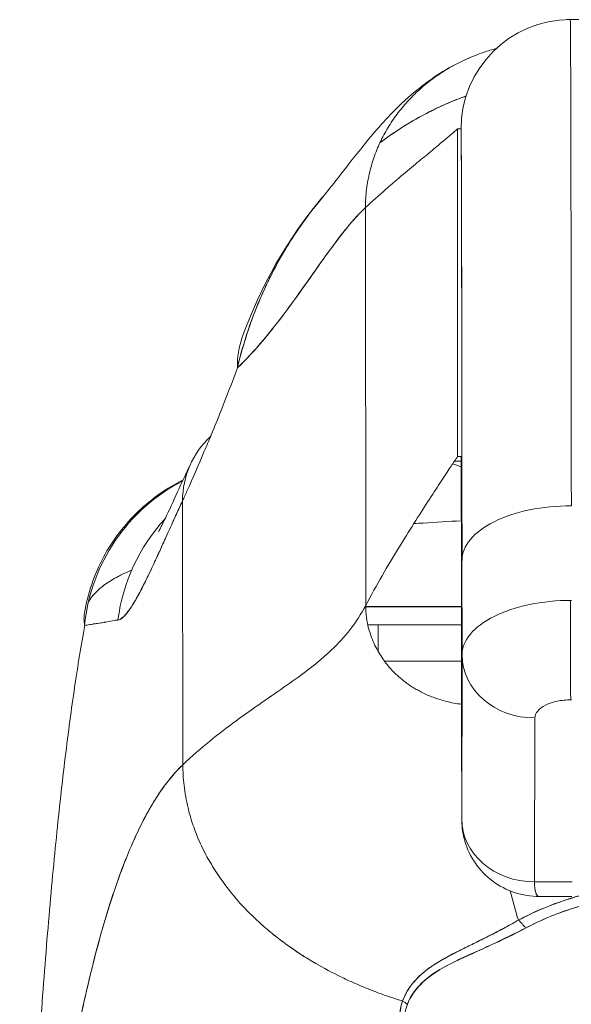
# Model space of a CAD drawing. Header units: inches. Extents: x 15 to 424, y 13 to 263.
# Tile 9 of 125: x 142.354 to 142.95, y 78.68 to 79.745. Entities that reach past the tile are written whole.
import ezdxf

# ---------------------------------------------------------------- set-up
doc = ezdxf.new("R2010")
doc.units = ezdxf.units.IN
doc.header["$LTSCALE"] = 26
doc.header["$MEASUREMENT"] = 0
doc.layers.add('Visible (ANSI)', color=7, linetype='Continuous', lineweight=5)
doc.layers.add('Visible Narrow (ANSI)', color=7, linetype='Continuous', lineweight=5)

msp = doc.modelspace()

# ---------------------------------------------------------------- linework, layer by layer
at = {"layer": 'Visible (ANSI)'}
for p, q in [((142.9493, 79.7446), (142.9456, 79.7446)), ((143.5004, 79.7446), (142.9493, 79.7446)), ((142.9493, 79.7446), (143.5004, 79.7446)), ((142.8275, 79.2721), (142.8275, 79.6265)), ((142.8275, 79.6265), (142.8312, 79.6265)), ((142.8275, 79.6265), (142.8275, 79.2721)), ((142.7281, 79.1111), (142.7278, 79.5414)), ((142.7278, 79.5414), (142.7281, 79.1111)), ((142.8312, 79.2721), (142.8275, 79.2721)), ((142.8242, 79.2673), (142.8312, 79.2673)), ((142.8312, 79.2673), (142.8242, 79.2673)), ((142.5303, 78.9389), (142.53, 79.2241)), ((142.53, 79.2241), (142.5303, 78.9389)), ((142.8322, 79.1599), (142.8323, 79.0576)), ((142.8323, 79.0576), (142.8322, 79.1599)), ((142.7281, 79.1098), (142.8317, 79.1098)), ((142.8317, 79.1098), (142.7281, 79.1098)), ((142.7304, 79.0901), (142.8317, 79.0901)), ((142.7416, 79.0901), (142.7416, 79.0613)), ((142.8319, 78.8804), (142.8323, 79.0576)), ((142.8323, 79.0576), (142.8319, 78.8804)), ((142.8319, 78.8804), (142.8318, 78.9827)), ((142.9107, 78.8123), (142.911, 78.9894)), ((142.911, 78.9894), (142.9107, 78.8123)), ((142.9107, 78.8123), (142.9512, 78.8123)), ((142.9512, 78.8123), (142.9107, 78.8123)), ((142.9511, 78.7964), (142.9159, 78.7964)), ((142.8644, 78.7553), (142.8644, 78.7552)), ((142.8644, 78.7552), (142.8644, 78.7553)), ((142.8644, 78.7552), (142.8644, 78.7553)), ((142.8644, 78.7443), (142.8644, 78.7443)), ((142.8644, 78.7443), (142.8644, 78.7443)), ((142.8644, 78.7443), (142.8644, 78.7443)), ((142.8447, 78.7355), (142.8447, 78.7352))]:
    msp.add_line(p, q, dxfattribs=at)
for centre, radius, start, end in [((142.9493, 79.6265), 0.1181, 90, 179.9998), ((142.9493, 79.2721), 0.1181, 180.0001, 182.1572), ((142.8002, 79.1886), 0.0787, 66.7237, 73.8349), ((142.9493, 79.2721), 0.1181, 182.2837, 182.286)]:
    msp.add_arc(centre, radius, start, end, dxfattribs=at)
for centre, major_axis, ratio, start_param, end_param in [((142.9493, 78.6933), (0, 1.0512), 0.001274, 5.235988, 6.283186), ((142.9493, 78.6933), (0, 1.0512), 0.001274, 5.235988, 6.283185), ((142.8312, 78.6933), (0, 0.9331), 0.001274, 5.235988, 6.283185), ((142.7797, 79.3343), (-0.1851, 0.067), 0.665998, 6.096753, 6.099703), ((142.7797, 79.3343), (-0.1851, 0.067), 0.665998, 6.283145, 6.538921), ((142.7172, 79.1812), (-0.1784, 0.0833), 0.683273, 6.015269, 6.587923), ((142.8312, 78.6933), (0, 0.5788), 0.001274, 5.235989, 6.283188), ((142.6197, 79.0705), (0, -0.1969), 0.998133, 3.615476, 4.615022), ((142.4985, 79.5385), (0.0708, 0.4228), 0.275071, 3.921356, 3.960464), ((142.9503, 79.1599), (-0.1181, -0.0001), 0.5, 4.710918, 6.281716), ((142.9503, 79.1599), (-0.1181, -0.0001), 0.5, 4.710918, 6.281715), ((142.654, 79.0705), (0, 0.1968), 0.993, 0.821023, 1.44385), ((143.2181, 79.1098), (0.6398, -0.0001), 0.000044, 2.21939, 2.443303), ((142.9504, 79.0576), (-0.1181, -0.0001), 0.5, 4.710918, 6.281715), ((142.9493, 78.6933), (0, 0.4607), 0.001274, 5.467569, 5.877733), ((142.9493, 78.6933), (0, 0.4607), 0.001274, 5.467569, 5.877733), ((142.911, 79.0576), (-0.0787, 0.0002), 0.866025, 0.002547, 1.573343), ((143.2181, 79.0507), (-0.5807, 0.0001), 0.000044, 5.44032, 5.654334), ((142.9106, 78.8804), (-0.0787, 0.0002), 0.866025, 0.002547, 1.573343), ((142.9106, 78.8804), (0.0787, -0.0002), 0.866145, 3.144163, 4.714925), ((142.8932, 78.7553), (-0.0095, 0.0177), 0.498929, 4.831578, 5.461107), ((142.8932, 78.7553), (0.0095, -0.0177), 0.498927, 1.689996, 2.319524), ((142.76, 78.67), (0.0186, -0.0075), 0.769422, 1.132107, 1.449448), ((142.76, 78.67), (-0.0186, 0.0075), 0.769401, 4.273908, 4.591303)]:
    msp.add_ellipse(centre, major_axis=major_axis, ratio=ratio, start_param=start_param, end_param=end_param, dxfattribs=at)
for points in [[(142.9456, 79.7446), (142.9456, 79.7446), (142.9455, 79.7445), (142.9455, 79.7445)], [(142.5946, 79.4014), (142.6142, 79.4556), (142.6429, 79.5073), (142.6823, 79.5536)], [(142.8312, 79.2679), (142.8312, 79.2679), (142.8312, 79.2679), (142.8312, 79.2679)], [(142.5, 79.1586), (142.5, 79.1586), (142.5, 79.1586), (142.5, 79.1586)], [(142.7304, 79.0901), (142.7308, 79.0901), (142.7312, 79.0901), (142.7316, 79.0901)], [(142.9302, 78.8123), (142.9302, 78.8123), (142.9302, 78.8123), (142.9302, 78.8123)], [(142.8932, 78.7708), (142.8901, 78.7816), (142.8871, 78.7921), (142.8843, 78.8024)], [(142.8843, 78.8024), (142.8871, 78.7921), (142.8901, 78.7816), (142.8932, 78.7708)]]:
    msp.add_open_spline(points, degree=3, dxfattribs=at)
for points, knots in [([(142.8694, 79.7135), (142.8647, 79.7122), (142.8602, 79.7108), (142.8557, 79.7093), (142.849, 79.707), (142.8425, 79.7044), (142.8363, 79.7016), (142.8301, 79.6988), (142.8242, 79.6957), (142.8185, 79.6924), (142.8129, 79.6891), (142.8075, 79.6856), (142.8024, 79.682), (142.7973, 79.6783), (142.7925, 79.6744), (142.7879, 79.6704), (142.7833, 79.6663), (142.7789, 79.6621), (142.7748, 79.6577), (142.7708, 79.6533), (142.7669, 79.6488), (142.7633, 79.6441), (142.7597, 79.6394), (142.7563, 79.6346), (142.7532, 79.6295), (142.7501, 79.6245), (142.7473, 79.6193), (142.7447, 79.614), (142.7421, 79.6087), (142.7397, 79.6031), (142.7377, 79.5975), (142.7356, 79.5918), (142.7339, 79.5859), (142.7324, 79.5799), (142.731, 79.5739), (142.7298, 79.5677), (142.729, 79.5613), (142.7283, 79.5549), (142.7278, 79.5482), (142.7278, 79.5414)], [0.1562575, 0.1562575, 0.1562575, 0.1562575, 0.2, 0.2, 0.2, 0.2666667, 0.2666667, 0.2666667, 0.3333333, 0.3333333, 0.3333333, 0.4, 0.4, 0.4, 0.4666667, 0.4666667, 0.4666667, 0.5333333, 0.5333333, 0.5333333, 0.6, 0.6, 0.6, 0.6666667, 0.6666667, 0.6666667, 0.7333333, 0.7333333, 0.7333333, 0.8, 0.8, 0.8, 0.8666667, 0.8666667, 0.8666667, 0.9333333, 0.9333333, 0.9333333, 1, 1, 1, 1]), ([(142.6822, 79.5535), (142.6895, 79.5621), (142.7044, 79.582), (142.7339, 79.6187), (142.7451, 79.6323), (142.7687, 79.6558), (142.7781, 79.6645), (142.7965, 79.6786), (142.8036, 79.6836), (142.82, 79.6937), (142.8296, 79.6988), (142.8404, 79.7034)], [0, 0, 0, 0, 0.755963, 0.755963, 1.131849, 1.131849, 1.32822, 1.32822, 1.431368, 1.431368, 1.538209, 1.538209, 1.538209, 1.538209]), ([(142.8366, 79.6621), (142.8352, 79.6615), (142.8337, 79.661), (142.8322, 79.6604), (142.823, 79.657), (142.8138, 79.6531), (142.8048, 79.6488), (142.8031, 79.6479), (142.8013, 79.6471), (142.7995, 79.6462), (142.7918, 79.6424), (142.7842, 79.6382), (142.7767, 79.6337), (142.767, 79.628), (142.7575, 79.6217), (142.7483, 79.615), (142.7466, 79.6138), (142.745, 79.6126), (142.7434, 79.6114)], [0.2484395, 0.2484395, 0.2484395, 0.2484395, 0.2585241, 0.2585241, 0.2585241, 0.3210109, 0.3210109, 0.3210109, 0.3333333, 0.3333333, 0.3333333, 0.3871157, 0.3871157, 0.3871157, 0.4564187, 0.4564187, 0.4564187, 0.4685106, 0.4685106, 0.4685106, 0.4685106]), ([(142.7434, 79.6114), (142.7516, 79.6175), (142.7599, 79.6233), (142.7683, 79.6286), (142.7779, 79.6347), (142.7877, 79.6402), (142.7976, 79.6452), (142.7984, 79.6456), (142.7991, 79.646), (142.7999, 79.6464), (142.809, 79.6509), (142.8182, 79.655), (142.8276, 79.6586), (142.8306, 79.6598), (142.8336, 79.661), (142.8366, 79.6621)], [0.5305648, 0.5305648, 0.5305648, 0.5305648, 0.5918842, 0.5918842, 0.5918842, 0.6613555, 0.6613555, 0.6613555, 0.6666667, 0.6666667, 0.6666667, 0.7302356, 0.7302356, 0.7302356, 0.7508345, 0.7508345, 0.7508345, 0.7508345]), ([(142.7278, 79.5414), (142.7354, 79.5484), (142.7426, 79.5548), (142.7495, 79.5608), (142.7563, 79.5668), (142.7628, 79.5724), (142.7688, 79.5775), (142.7749, 79.5826), (142.7806, 79.5873), (142.7858, 79.5917), (142.791, 79.596), (142.7958, 79.5999), (142.8002, 79.6035), (142.8045, 79.6071), (142.8083, 79.6103), (142.8117, 79.6131), (142.8151, 79.6159), (142.8179, 79.6183), (142.8202, 79.6203), (142.8225, 79.6222), (142.8243, 79.6238), (142.8256, 79.6248), (142.8268, 79.6259), (142.8274, 79.6265), (142.8275, 79.6265)], [0, 0, 0, 0, 0.125, 0.125, 0.125, 0.25, 0.25, 0.25, 0.375, 0.375, 0.375, 0.5, 0.5, 0.5, 0.625, 0.625, 0.625, 0.75, 0.75, 0.75, 0.875, 0.875, 0.875, 1, 1, 1, 1]), ([(142.8312, 79.6265), (142.8312, 79.6264), (142.8313, 79.6218), (142.8314, 79.6124), (142.8314, 79.603), (142.8315, 79.5888), (142.8316, 79.5702), (142.8316, 79.5516), (142.8317, 79.5286), (142.8317, 79.5014), (142.8318, 79.4743), (142.8319, 79.443), (142.8319, 79.408), (142.832, 79.373), (142.832, 79.3342), (142.8321, 79.2927), (142.8321, 79.2512), (142.8321, 79.2071), (142.8322, 79.1599)], [0, 0, 0, 0, 0.166667, 0.166667, 0.166667, 0.333333, 0.333333, 0.333333, 0.5, 0.5, 0.5, 0.666667, 0.666667, 0.666667, 0.833333, 0.833333, 0.833333, 1, 1, 1, 1]), ([(142.6822, 79.5535), (142.6782, 79.5488), (142.6742, 79.5439), (142.6703, 79.5389), (142.669, 79.5372), (142.6677, 79.5355), (142.6664, 79.5338), (142.6577, 79.5221), (142.6493, 79.5097), (142.6415, 79.4967), (142.634, 79.4843), (142.6271, 79.4714), (142.6209, 79.4583), (142.6202, 79.4568), (142.6195, 79.4554), (142.6188, 79.4539), (142.612, 79.4392), (142.6061, 79.4242), (142.6009, 79.4089), (142.5964, 79.3955), (142.5925, 79.3819), (142.5893, 79.368)], [0.6320039, 0.6320039, 0.6320039, 0.6320039, 0.6666667, 0.6666667, 0.6666667, 0.6782727, 0.6782727, 0.6782727, 0.7574117, 0.7574117, 0.7574117, 0.8333333, 0.8333333, 0.8333333, 0.8417294, 0.8417294, 0.8417294, 0.9263034, 0.9263034, 0.9263034, 1, 1, 1, 1]), ([(142.5893, 79.368), (142.5919, 79.3786), (142.5949, 79.3894), (142.5983, 79.4003), (142.6018, 79.4114), (142.6057, 79.4225), (142.6101, 79.4335), (142.6135, 79.442), (142.6171, 79.4503), (142.621, 79.4585), (142.6211, 79.4587), (142.6211, 79.4588), (142.6212, 79.459), (142.6225, 79.4616), (142.6238, 79.4643), (142.6251, 79.467), (142.6307, 79.4782), (142.6368, 79.4892), (142.6433, 79.4998), (142.65, 79.5106), (142.657, 79.521), (142.6643, 79.531), (142.6664, 79.5338), (142.6685, 79.5365), (142.6706, 79.5392), (142.6744, 79.5441), (142.6783, 79.5489), (142.6822, 79.5535)], [0, 0, 0, 0, 0.0590886, 0.0590886, 0.0590886, 0.1198834, 0.1198834, 0.1198834, 0.1666667, 0.1666667, 0.1666667, 0.167443, 0.167443, 0.167443, 0.1827493, 0.1827493, 0.1827493, 0.2477615, 0.2477615, 0.2477615, 0.3145868, 0.3145868, 0.3145868, 0.3333333, 0.3333333, 0.3333333, 0.3672323, 0.3672323, 0.3672323, 0.3672323]), ([(142.5893, 79.368), (142.5895, 79.3681), (142.5896, 79.3683), (142.5898, 79.3685), (142.5991, 79.3774), (142.6081, 79.3871), (142.6167, 79.3974), (142.6254, 79.4077), (142.6338, 79.4184), (142.6419, 79.4293), (142.65, 79.4402), (142.6578, 79.4511), (142.6654, 79.4618), (142.673, 79.4726), (142.6803, 79.483), (142.6874, 79.4928), (142.6946, 79.5027), (142.7015, 79.5118), (142.7082, 79.5201), (142.7149, 79.5283), (142.7215, 79.5355), (142.7278, 79.5414)], [0, 0, 0, 0, 0.002892, 0.002892, 0.002892, 0.169077, 0.169077, 0.169077, 0.335261, 0.335261, 0.335261, 0.501446, 0.501446, 0.501446, 0.667631, 0.667631, 0.667631, 0.833815, 0.833815, 0.833815, 1, 1, 1, 1]), ([(142.7278, 79.5414), (142.723, 79.537), (142.7182, 79.5318), (142.7132, 79.526), (142.7082, 79.5202), (142.7031, 79.5138), (142.6979, 79.5069), (142.6927, 79.5001), (142.6874, 79.4928), (142.6819, 79.4852), (142.6765, 79.4775), (142.6709, 79.4696), (142.6652, 79.4616), (142.6595, 79.4535), (142.6536, 79.4453), (142.6476, 79.4371), (142.6416, 79.4289), (142.6355, 79.4207), (142.6292, 79.4127), (142.6229, 79.4047), (142.6164, 79.3969), (142.6098, 79.3894), (142.6031, 79.3818), (142.5963, 79.3747), (142.5893, 79.368)], [0, 0, 0, 0, 0.125, 0.125, 0.125, 0.25, 0.25, 0.25, 0.375, 0.375, 0.375, 0.5, 0.5, 0.5, 0.625, 0.625, 0.625, 0.75, 0.75, 0.75, 0.875, 0.875, 0.875, 1, 1, 1, 1]), ([(142.5351, 79.2354), (142.5413, 79.2493), (142.5474, 79.2634), (142.5535, 79.2779), (142.5559, 79.2834), (142.5582, 79.289), (142.5606, 79.2946), (142.5607, 79.2949), (142.5608, 79.2952), (142.561, 79.2956), (142.5646, 79.3043), (142.5682, 79.3131), (142.5717, 79.322), (142.5777, 79.337), (142.5835, 79.3524), (142.5893, 79.368)], [0, 0, 0, 0, 0.333333, 0.333333, 0.333333, 0.461137, 0.461137, 0.461137, 0.468697, 0.468697, 0.468697, 0.666667, 0.666667, 0.666667, 1, 1, 1, 1]), ([(142.8275, 79.2721), (142.8274, 79.2721), (142.8266, 79.2709), (142.825, 79.2686), (142.8235, 79.2663), (142.8213, 79.2629), (142.8184, 79.2587), (142.8156, 79.2544), (142.8122, 79.2493), (142.8083, 79.2434), (142.8045, 79.2375), (142.8001, 79.2308), (142.7954, 79.2235), (142.7906, 79.2162), (142.7856, 79.2083), (142.7802, 79.1999), (142.7749, 79.1914), (142.7693, 79.1824), (142.7635, 79.173), (142.7577, 79.1636), (142.7518, 79.1537), (142.7459, 79.1433), (142.74, 79.133), (142.734, 79.1223), (142.7281, 79.1111)], [0, 0, 0, 0, 0.125, 0.125, 0.125, 0.25, 0.25, 0.25, 0.375, 0.375, 0.375, 0.5, 0.5, 0.5, 0.625, 0.625, 0.625, 0.75, 0.75, 0.75, 0.875, 0.875, 0.875, 1, 1, 1, 1]), ([(142.8318, 78.9827), (142.8318, 79.0119), (142.8317, 79.0393), (142.8317, 79.065), (142.8317, 79.0907), (142.8317, 79.1148), (142.8316, 79.1366), (142.8316, 79.1583), (142.8316, 79.1777), (142.8315, 79.1946), (142.8315, 79.2115), (142.8314, 79.2258), (142.8314, 79.2373), (142.8314, 79.2488), (142.8313, 79.2576), (142.8313, 79.2634), (142.8312, 79.2692), (142.8312, 79.2721), (142.8312, 79.2721)], [0, 0, 0, 0, 0.166667, 0.166667, 0.166667, 0.333333, 0.333333, 0.333333, 0.5, 0.5, 0.5, 0.666667, 0.666667, 0.666667, 0.833333, 0.833333, 0.833333, 1, 1, 1, 1]), ([(142.5041, 79.1912), (142.5041, 79.1912), (142.5047, 79.1923), (142.5071, 79.1967), (142.5092, 79.201), (142.5153, 79.2136), (142.5197, 79.2231), (142.5289, 79.2432), (142.5337, 79.2535), (142.5388, 79.2645)], [0.5925243, 0.5925243, 0.5925243, 0.5925243, 0.6646691, 0.6646691, 0.7668709, 0.7668709, 0.9088739, 0.9088739, 1.0310813, 1.0310813, 1.0310813, 1.0310813]), ([(142.8318, 78.9826), (142.8318, 79.0368), (142.8317, 79.0864), (142.8316, 79.1682), (142.8315, 79.2017), (142.8314, 79.2495), (142.8313, 79.2656), (142.8312, 79.2685), (142.8312, 79.2686), (142.8312, 79.2686)], [0, 0, 0, 0, 0.476365, 0.476365, 0.943962, 0.943962, 1.410967, 1.410967, 1.438147, 1.438147, 1.438147, 1.438147]), ([(142.4239, 79.1028), (142.4274, 79.1238), (142.4344, 79.1445), (142.4543, 79.1816), (142.4673, 79.1987), (142.4966, 79.2266), (142.513, 79.2381), (142.5306, 79.2468)], [0, 0, 0, 0, 0.162088, 0.162088, 0.3213069, 0.3213069, 0.4705078, 0.4705078, 0.4705078, 0.4705078]), ([(142.53, 79.2241), (142.5277, 79.2193), (142.5255, 79.2145), (142.5234, 79.21), (142.5209, 79.2044), (142.5185, 79.199), (142.5161, 79.1939), (142.5136, 79.1883), (142.5112, 79.1829), (142.5088, 79.1778), (142.5074, 79.1747), (142.506, 79.1716), (142.5047, 79.1686), (142.5036, 79.1662), (142.5025, 79.1639), (142.5014, 79.1616), (142.4988, 79.1558), (142.4962, 79.1504), (142.4938, 79.1454), (142.4911, 79.1397), (142.4885, 79.1345), (142.4861, 79.1297), (142.4859, 79.1295), (142.4858, 79.1292), (142.4857, 79.129), (142.483, 79.1238), (142.4805, 79.1193), (142.4782, 79.1153), (142.4756, 79.1111), (142.4733, 79.1075), (142.4711, 79.1046), (142.4709, 79.1043), (142.4706, 79.1039), (142.4703, 79.1036), (142.4675, 79.1001), (142.465, 79.0977), (142.4628, 79.0964), (142.4618, 79.0959), (142.461, 79.0955), (142.4601, 79.0954)], [0, 0, 0, 0, 0.057355, 0.057355, 0.057355, 0.127207, 0.127207, 0.127207, 0.203207, 0.203207, 0.203207, 0.25, 0.25, 0.25, 0.287987, 0.287987, 0.287987, 0.384242, 0.384242, 0.384242, 0.494472, 0.494472, 0.494472, 0.5, 0.5, 0.5, 0.620982, 0.620982, 0.620982, 0.75, 0.75, 0.75, 0.766262, 0.766262, 0.766262, 0.932672, 0.932672, 0.932672, 1, 1, 1, 1]), ([(142.4601, 79.0954), (142.4616, 79.0955), (142.4632, 79.0964), (142.4649, 79.0978), (142.4659, 79.0986), (142.4668, 79.0995), (142.4678, 79.1006), (142.4692, 79.1021), (142.4706, 79.1039), (142.4721, 79.106), (142.4738, 79.1083), (142.4755, 79.1109), (142.4774, 79.1141), (142.4799, 79.1182), (142.4827, 79.1232), (142.4858, 79.1291), (142.4871, 79.1317), (142.4885, 79.1344), (142.4899, 79.1373), (142.4929, 79.1434), (142.4962, 79.1503), (142.4998, 79.1582), (142.5011, 79.1609), (142.5024, 79.1637), (142.5038, 79.1667), (142.5047, 79.1688), (142.5058, 79.171), (142.5068, 79.1733), (142.5092, 79.1787), (142.5118, 79.1844), (142.5145, 79.1905), (142.5163, 79.1944), (142.5181, 79.1984), (142.52, 79.2026), (142.5231, 79.2095), (142.5265, 79.2167), (142.53, 79.2241)], [0, 0, 0, 0, 0.13127, 0.13127, 0.13127, 0.2, 0.2, 0.2, 0.295706, 0.295706, 0.295706, 0.4, 0.4, 0.4, 0.539952, 0.539952, 0.539952, 0.6, 0.6, 0.6, 0.725303, 0.725303, 0.725303, 0.768562, 0.768562, 0.768562, 0.8, 0.8, 0.8, 0.873831, 0.873831, 0.873831, 0.921366, 0.921366, 0.921366, 1, 1, 1, 1]), ([(142.7801, 79.1997), (142.7834, 79.1999), (142.7868, 79.2001), (142.7901, 79.2003), (142.8038, 79.2012), (142.8176, 79.202), (142.8315, 79.2027)], [0.70444295, 0.70444295, 0.70444295, 0.70444295, 0.71614293, 0.71614293, 0.71614293, 0.76373895, 0.76373895, 0.76373895, 0.76373895]), ([(142.4284, 79.1151), (142.429, 79.1163), (142.4297, 79.1174), (142.4305, 79.1185), (142.431, 79.1193), (142.4316, 79.12), (142.4322, 79.1207), (142.4345, 79.1238), (142.4374, 79.1267), (142.4407, 79.1295), (142.4443, 79.1326), (142.4486, 79.1356), (142.4534, 79.1385), (142.4556, 79.1399), (142.458, 79.1412), (142.4604, 79.1425), (142.4639, 79.1444), (142.4676, 79.1461), (142.4715, 79.1479), (142.4726, 79.1484), (142.4738, 79.1489), (142.4749, 79.1494)], [0.0972232, 0.0972232, 0.0972232, 0.0972232, 0.1111111, 0.1111111, 0.1111111, 0.1205644, 0.1205644, 0.1205644, 0.1591176, 0.1591176, 0.1591176, 0.202025, 0.202025, 0.202025, 0.2222222, 0.2222222, 0.2222222, 0.25045, 0.25045, 0.25045, 0.2586481, 0.2586481, 0.2586481, 0.2586481]), ([(142.7281, 79.1111), (142.7231, 79.1017), (142.7175, 79.0931), (142.7113, 79.0852), (142.7051, 79.0773), (142.6983, 79.07), (142.6911, 79.0631), (142.6839, 79.0562), (142.6762, 79.0497), (142.6681, 79.0434), (142.66, 79.0371), (142.6516, 79.031), (142.6428, 79.0249), (142.6341, 79.0188), (142.6251, 79.0126), (142.6159, 79.0062), (142.6067, 78.9999), (142.5973, 78.9933), (142.5878, 78.9864), (142.5783, 78.9794), (142.5687, 78.9721), (142.5591, 78.9642), (142.5495, 78.9563), (142.5399, 78.9479), (142.5303, 78.9389)], [0, 0, 0, 0, 0.125, 0.125, 0.125, 0.25, 0.25, 0.25, 0.375, 0.375, 0.375, 0.5, 0.5, 0.5, 0.625, 0.625, 0.625, 0.75, 0.75, 0.75, 0.875001, 0.875001, 0.875001, 1, 1, 1, 1]), ([(142.5303, 78.9389), (142.5398, 78.9479), (142.5495, 78.9563), (142.5591, 78.9642), (142.5687, 78.9721), (142.5783, 78.9794), (142.5878, 78.9864), (142.5973, 78.9933), (142.6067, 78.9999), (142.6159, 79.0062), (142.6251, 79.0126), (142.6341, 79.0188), (142.6428, 79.0249), (142.6516, 79.031), (142.66, 79.0371), (142.6681, 79.0434), (142.6762, 79.0497), (142.6839, 79.0562), (142.6911, 79.0631), (142.6983, 79.07), (142.7051, 79.0773), (142.7113, 79.0852), (142.7175, 79.0931), (142.7231, 79.1017), (142.7281, 79.1111)], [0, 0, 0, 0, 0.124961, 0.124961, 0.124961, 0.249967, 0.249967, 0.249967, 0.374972, 0.374972, 0.374972, 0.499978, 0.499978, 0.499978, 0.624983, 0.624983, 0.624983, 0.749989, 0.749989, 0.749989, 0.874994, 0.874994, 0.874994, 1, 1, 1, 1]), ([(142.7281, 79.1111), (142.7281, 79.1064), (142.7284, 79.1021), (142.729, 79.098), (142.7295, 79.0939), (142.7303, 79.0901), (142.7312, 79.0865), (142.7322, 79.083), (142.7332, 79.0797), (142.7344, 79.0766), (142.7355, 79.0735), (142.7367, 79.0707), (142.738, 79.068), (142.7393, 79.0653), (142.7407, 79.0628), (142.7421, 79.0604), (142.7435, 79.058), (142.745, 79.0557), (142.7465, 79.0535), (142.748, 79.0514), (142.7496, 79.0493), (142.7512, 79.0472), (142.7529, 79.0452), (142.7546, 79.0432), (142.7564, 79.0413), (142.7583, 79.0393), (142.7602, 79.0374), (142.7623, 79.0354), (142.7644, 79.0335), (142.7667, 79.0316), (142.7691, 79.0297), (142.7703, 79.0287), (142.7716, 79.0278), (142.7729, 79.0268), (142.7742, 79.0259), (142.7756, 79.0249), (142.777, 79.024), (142.7785, 79.023), (142.78, 79.0221), (142.7816, 79.0211), (142.7831, 79.0202), (142.7848, 79.0193), (142.7865, 79.0183), (142.7882, 79.0174), (142.79, 79.0165), (142.7919, 79.0156), (142.7938, 79.0147), (142.7958, 79.0139), (142.7978, 79.013), (142.7999, 79.0122), (142.8021, 79.0114), (142.8043, 79.0106), (142.8066, 79.0098), (142.8089, 79.0091), (142.8114, 79.0084), (142.8139, 79.0077), (142.8164, 79.007), (142.8191, 79.0064), (142.8218, 79.0059), (142.8246, 79.0053), (142.8275, 79.0049), (142.8289, 79.0047), (142.8303, 79.0045), (142.8318, 79.0044)], [0, 0, 0, 0, 0.0625, 0.0625, 0.0625, 0.125, 0.125, 0.125, 0.1875, 0.1875, 0.1875, 0.25, 0.25, 0.25, 0.3125, 0.3125, 0.3125, 0.375, 0.375, 0.375, 0.4375, 0.4375, 0.4375, 0.5, 0.5, 0.5, 0.5625, 0.5625, 0.5625, 0.625, 0.625, 0.625, 0.65625, 0.65625, 0.65625, 0.6875, 0.6875, 0.6875, 0.71875, 0.71875, 0.71875, 0.75, 0.75, 0.75, 0.78125, 0.78125, 0.78125, 0.8125, 0.8125, 0.8125, 0.84375, 0.84375, 0.84375, 0.875, 0.875, 0.875, 0.90625, 0.90625, 0.90625, 0.9375, 0.9375, 0.9375, 0.9525456, 0.9525456, 0.9525456, 0.9525456]), ([(142.4242, 79.0896), (142.4237, 79.092), (142.4235, 79.0943), (142.4234, 79.0966), (142.4234, 79.0987), (142.4236, 79.1008), (142.4239, 79.1028)], [0, 0, 0, 0, 0.02556058, 0.02556058, 0.02556058, 0.0486987, 0.0486987, 0.0486987, 0.0486987]), ([(142.3539, 78.2363), (142.3559, 78.2871), (142.3581, 78.3359), (142.3603, 78.3827), (142.3626, 78.4295), (142.365, 78.4742), (142.3674, 78.517), (142.3699, 78.5597), (142.3725, 78.6005), (142.3751, 78.6392), (142.3778, 78.678), (142.3806, 78.7148), (142.3834, 78.7497), (142.3863, 78.7846), (142.3893, 78.8175), (142.3924, 78.8487), (142.3954, 78.8798), (142.3986, 78.9091), (142.4019, 78.9366), (142.4051, 78.9641), (142.4085, 78.9899), (142.412, 79.0139), (142.4154, 79.038), (142.419, 79.0604), (142.4227, 79.0812), (142.4232, 79.084), (142.4237, 79.0868), (142.4242, 79.0896)], [0, 0, 0, 0, 0.122921, 0.122921, 0.122921, 0.245842, 0.245842, 0.245842, 0.368763, 0.368763, 0.368763, 0.491684, 0.491684, 0.491684, 0.614605, 0.614605, 0.614605, 0.737526, 0.737526, 0.737526, 0.860447, 0.860447, 0.860447, 0.983368, 0.983368, 0.983368, 1, 1, 1, 1]), ([(142.4242, 79.0896), (142.4258, 79.0898), (142.4276, 79.0901), (142.4296, 79.0904), (142.4307, 79.0906), (142.4318, 79.0908), (142.433, 79.091), (142.4332, 79.091), (142.4334, 79.091), (142.4335, 79.0911), (142.4341, 79.0912), (142.4348, 79.0912), (142.4354, 79.0913), (142.4374, 79.0916), (142.4394, 79.0918), (142.4417, 79.0922), (142.4427, 79.0923), (142.4437, 79.0925), (142.4448, 79.0927), (142.4451, 79.0928), (142.4453, 79.0928), (142.4456, 79.0929), (142.4466, 79.0931), (142.4476, 79.0933), (142.4486, 79.0935), (142.4509, 79.094), (142.4534, 79.0945), (142.4561, 79.0949), (142.4569, 79.095), (142.4578, 79.0951), (142.4586, 79.0952), (142.4591, 79.0953), (142.4596, 79.0953), (142.4601, 79.0954)], [0, 0, 0, 0, 0.215172, 0.215172, 0.215172, 0.333333, 0.333333, 0.333333, 0.349511, 0.349511, 0.349511, 0.409038, 0.409038, 0.409038, 0.587512, 0.587512, 0.587512, 0.666667, 0.666667, 0.666667, 0.686219, 0.686219, 0.686219, 0.756792, 0.756792, 0.756792, 0.91937, 0.91937, 0.91937, 0.970836, 0.970836, 0.970836, 1, 1, 1, 1]), ([(142.7357, 79.0901), (142.7362, 79.0901), (142.7368, 79.0901), (142.7373, 79.0901), (142.7373, 79.0901), (142.7373, 79.0901), (142.7373, 79.0901)], [0.5664779, 0.5664779, 0.5664779, 0.5664779, 0.6666667, 0.6666667, 0.6666667, 0.6683871, 0.6683871, 0.6683871, 0.6683871]), ([(142.911, 78.9894), (142.9112, 78.9921), (142.9121, 78.9947), (142.9141, 78.997), (142.9161, 78.9993), (142.919, 79.0015), (142.9226, 79.0033), (142.9263, 79.0052), (142.9306, 79.0066), (142.9353, 79.0076), (142.94, 79.0086), (142.945, 79.0091), (142.9505, 79.0091)], [0, 0, 0, 0, 0.25, 0.25, 0.25, 0.5, 0.5, 0.5, 0.75, 0.75, 0.75, 1, 1, 1, 1]), ([(142.5303, 78.9389), (142.5255, 78.9343), (142.5208, 78.9292), (142.5162, 78.9234), (142.5115, 78.9177), (142.5069, 78.9114), (142.5024, 78.9044), (142.4979, 78.8975), (142.4935, 78.8899), (142.4891, 78.8816), (142.4848, 78.8734), (142.4805, 78.8645), (142.4763, 78.8549), (142.472, 78.8454), (142.4679, 78.8352), (142.4638, 78.8242), (142.4597, 78.8133), (142.4557, 78.8017), (142.4518, 78.7894), (142.4479, 78.7771), (142.444, 78.7641), (142.4402, 78.7504), (142.4365, 78.7366), (142.4327, 78.7222), (142.4291, 78.707), (142.4255, 78.6918), (142.4219, 78.6759), (142.4184, 78.6592), (142.4149, 78.6426), (142.4115, 78.6252), (142.4081, 78.6071), (142.4048, 78.5889), (142.4015, 78.5701), (142.3983, 78.5505), (142.3951, 78.5309), (142.3919, 78.5105), (142.3889, 78.4894), (142.3858, 78.4683), (142.3828, 78.4465), (142.3799, 78.424), (142.377, 78.4015), (142.3741, 78.3782), (142.3714, 78.3542), (142.3686, 78.3303), (142.3659, 78.3056), (142.3633, 78.2803), (142.3618, 78.266), (142.3604, 78.2516), (142.3589, 78.2369)], [0, 0, 0, 0, 0.06426, 0.06426, 0.06426, 0.128523, 0.128523, 0.128523, 0.192785, 0.192785, 0.192785, 0.257047, 0.257047, 0.257047, 0.321309, 0.321309, 0.321309, 0.385571, 0.385571, 0.385571, 0.449834, 0.449834, 0.449834, 0.514096, 0.514096, 0.514096, 0.578358, 0.578358, 0.578358, 0.64262, 0.64262, 0.64262, 0.706882, 0.706882, 0.706882, 0.771145, 0.771145, 0.771145, 0.835407, 0.835407, 0.835407, 0.899669, 0.899669, 0.899669, 0.963931, 0.963931, 0.963931, 1, 1, 1, 1]), ([(142.3589, 78.2369), (142.3639, 78.2877), (142.3691, 78.336), (142.3746, 78.3815), (142.3801, 78.4271), (142.3859, 78.4699), (142.3919, 78.51), (142.398, 78.5501), (142.4043, 78.5874), (142.4109, 78.6218), (142.4175, 78.6563), (142.4244, 78.688), (142.4315, 78.7169), (142.4387, 78.7458), (142.4461, 78.772), (142.4538, 78.7955), (142.4615, 78.8189), (142.4694, 78.8398), (142.4777, 78.8581), (142.4859, 78.8764), (142.4944, 78.8922), (142.5032, 78.9056), (142.512, 78.919), (142.521, 78.93), (142.5303, 78.9389)], [0, 0, 0, 0, 0.125007, 0.125007, 0.125007, 0.250015, 0.250015, 0.250015, 0.375022, 0.375022, 0.375022, 0.50003, 0.50003, 0.50003, 0.625037, 0.625037, 0.625037, 0.750045, 0.750045, 0.750045, 0.875052, 0.875052, 0.875052, 1, 1, 1, 1]), ([(142.5303, 78.9389), (142.5303, 78.9315), (142.5308, 78.924), (142.5316, 78.9164), (142.5326, 78.9084), (142.534, 78.9003), (142.5359, 78.8923), (142.5365, 78.89), (142.5371, 78.8876), (142.5378, 78.8852), (142.5395, 78.8791), (142.5414, 78.8731), (142.5437, 78.8672), (142.547, 78.8585), (142.5509, 78.8499), (142.5553, 78.8415), (142.5567, 78.8388), (142.5582, 78.8361), (142.5598, 78.8335), (142.5633, 78.8274), (142.567, 78.8215), (142.5711, 78.8157), (142.5771, 78.8071), (142.5838, 78.7987), (142.591, 78.7905), (142.5924, 78.789), (142.5938, 78.7875), (142.5952, 78.7859), (142.6015, 78.7793), (142.6081, 78.7728), (142.6151, 78.7665), (142.6194, 78.7626), (142.6239, 78.7588), (142.6285, 78.7551), (142.6331, 78.7514), (142.6379, 78.7478), (142.6428, 78.7442), (142.6477, 78.7407), (142.6528, 78.7372), (142.658, 78.7338), (142.6632, 78.7305), (142.6685, 78.7272), (142.674, 78.724), (142.6827, 78.7189), (142.6918, 78.7141), (142.7012, 78.7095), (142.7034, 78.7085), (142.7056, 78.7074), (142.7078, 78.7064), (142.7136, 78.7037), (142.7195, 78.7011), (142.7255, 78.6986), (142.7314, 78.6961), (142.7375, 78.6938), (142.7436, 78.6915), (142.7497, 78.6893), (142.7558, 78.6872), (142.762, 78.6852), (142.764, 78.6846), (142.766, 78.684), (142.768, 78.6833)], [0, 0, 0, 0, 0.070424, 0.070424, 0.070424, 0.144534, 0.144534, 0.144534, 0.166667, 0.166667, 0.166667, 0.223343, 0.223343, 0.223343, 0.306734, 0.306734, 0.306734, 0.333333, 0.333333, 0.333333, 0.393545, 0.393545, 0.393545, 0.482972, 0.482972, 0.482972, 0.5, 0.5, 0.5, 0.574383, 0.574383, 0.574383, 0.620537, 0.620537, 0.620537, 0.666667, 0.666667, 0.666667, 0.713018, 0.713018, 0.713018, 0.759127, 0.759127, 0.759127, 0.833333, 0.833333, 0.833333, 0.850626, 0.850626, 0.850626, 0.895889, 0.895889, 0.895889, 0.940848, 0.940848, 0.940848, 0.985537, 0.985537, 0.985537, 1, 1, 1, 1]), ([(142.768, 78.6833), (142.766, 78.684), (142.764, 78.6846), (142.762, 78.6852), (142.7558, 78.6872), (142.7497, 78.6893), (142.7436, 78.6915), (142.7375, 78.6938), (142.7314, 78.6961), (142.7255, 78.6986), (142.7195, 78.7011), (142.7136, 78.7037), (142.7078, 78.7064), (142.7056, 78.7074), (142.7034, 78.7085), (142.7012, 78.7095), (142.6918, 78.7141), (142.6827, 78.7189), (142.674, 78.724), (142.6631, 78.7304), (142.6527, 78.7371), (142.6429, 78.7442), (142.633, 78.7513), (142.6238, 78.7587), (142.6151, 78.7665), (142.6081, 78.7728), (142.6015, 78.7792), (142.5953, 78.7859), (142.5938, 78.7874), (142.5924, 78.789), (142.591, 78.7905), (142.5838, 78.7987), (142.5771, 78.8071), (142.5711, 78.8157), (142.567, 78.8215), (142.5633, 78.8274), (142.5598, 78.8334), (142.5582, 78.8361), (142.5567, 78.8388), (142.5553, 78.8415), (142.5509, 78.8499), (142.547, 78.8585), (142.5437, 78.8672), (142.5414, 78.8731), (142.5395, 78.8791), (142.5378, 78.8852), (142.5371, 78.8875), (142.5365, 78.8899), (142.5359, 78.8923), (142.534, 78.9003), (142.5326, 78.9084), (142.5316, 78.9164), (142.5308, 78.924), (142.5303, 78.9315), (142.5303, 78.9389)], [0, 0, 0, 0, 0.014459, 0.014459, 0.014459, 0.059137, 0.059137, 0.059137, 0.104088, 0.104088, 0.104088, 0.149345, 0.149345, 0.149345, 0.166667, 0.166667, 0.166667, 0.24084, 0.24084, 0.24084, 0.33319, 0.33319, 0.33319, 0.425633, 0.425633, 0.425633, 0.5, 0.5, 0.5, 0.517058, 0.517058, 0.517058, 0.606462, 0.606462, 0.606462, 0.666667, 0.666667, 0.666667, 0.693307, 0.693307, 0.693307, 0.776791, 0.776791, 0.776791, 0.833333, 0.833333, 0.833333, 0.855634, 0.855634, 0.855634, 0.929684, 0.929684, 0.929684, 1, 1, 1, 1]), ([(142.9159, 78.7964), (142.9069, 78.7964), (142.8976, 78.7979), (142.8805, 78.8035), (142.8723, 78.8078), (142.8581, 78.8185), (142.8518, 78.825), (142.8417, 78.8396), (142.8378, 78.8478), (142.8332, 78.8635), (142.8321, 78.8709), (142.8319, 78.8783)], [0, 0, 0, 0, 0.0703273, 0.0703273, 0.1391436, 0.1391436, 0.2072498, 0.2072498, 0.2754115, 0.2754115, 0.3325623, 0.3325623, 0.3325623, 0.3325623]), ([(143.0742, 78.8136), (143.0714, 78.8136), (143.0687, 78.8135), (143.0659, 78.8134), (143.0497, 78.8128), (143.0336, 78.8114), (143.0178, 78.8093), (143.0149, 78.8089), (143.012, 78.8085), (143.0091, 78.808), (142.9969, 78.8061), (142.9848, 78.8037), (142.9731, 78.8009), (142.9645, 78.7988), (142.956, 78.7964), (142.9479, 78.7938), (142.9424, 78.792), (142.937, 78.7902), (142.9318, 78.7882), (142.9185, 78.7832), (142.9058, 78.7774), (142.8932, 78.7708)], [0, 0, 0, 0, 0.041691, 0.041691, 0.041691, 0.288189, 0.288189, 0.288189, 0.333333, 0.333333, 0.333333, 0.525455, 0.525455, 0.525455, 0.666667, 0.666667, 0.666667, 0.761007, 0.761007, 0.761007, 1, 1, 1, 1]), ([(143.0742, 78.8136), (143.0556, 78.8132), (143.0373, 78.8119), (143.0194, 78.8095), (143.0154, 78.809), (143.0115, 78.8084), (143.0077, 78.8078), (142.988, 78.8047), (142.9691, 78.8003), (142.9513, 78.7949), (142.9496, 78.7943), (142.9478, 78.7938), (142.9461, 78.7932), (142.9269, 78.787), (142.9091, 78.7795), (142.8932, 78.7708)], [0, 0, 0, 0, 0.27332, 0.27332, 0.27332, 0.333333, 0.333333, 0.333333, 0.637277, 0.637277, 0.637277, 0.666667, 0.666667, 0.666667, 1, 1, 1, 1]), ([(142.9159, 78.7964), (142.9158, 78.7964), (142.9157, 78.7964), (142.9156, 78.7964), (142.9139, 78.7966), (142.9127, 78.798), (142.9119, 78.8007), (142.9111, 78.8034), (142.9107, 78.8073), (142.9107, 78.8123)], [0.6573939, 0.6573939, 0.6573939, 0.6573939, 0.6666667, 0.6666667, 0.6666667, 0.8333333, 0.8333333, 0.8333333, 0.9999881, 0.9999881, 0.9999881, 0.9999881]), ([(142.9107, 78.8123), (142.9107, 78.8102), (142.9107, 78.8083), (142.9109, 78.8066), (142.9111, 78.8043), (142.9114, 78.8023), (142.9119, 78.8008), (142.9121, 78.7999), (142.9124, 78.7992), (142.9128, 78.7986), (142.9135, 78.7973), (142.9144, 78.7966), (142.9156, 78.7964), (142.9157, 78.7964), (142.9158, 78.7964), (142.9159, 78.7964)], [0.0000479, 0.0000479, 0.0000479, 0.0000479, 0.0715294, 0.0715294, 0.0715294, 0.1666667, 0.1666667, 0.1666667, 0.2191087, 0.2191087, 0.2191087, 0.3333333, 0.3333333, 0.3333333, 0.3436625, 0.3436625, 0.3436625, 0.3436625]), ([(142.9008, 78.7621), (142.9178, 78.7713), (142.9366, 78.7789), (142.9566, 78.785), (142.9773, 78.7914), (142.9993, 78.796), (143.0219, 78.799), (143.0392, 78.8013), (143.0569, 78.8026), (143.0746, 78.8029)], [0, 0, 0, 0, 0.353142, 0.353142, 0.353142, 0.719555, 0.719555, 0.719555, 1, 1, 1, 1]), ([(142.9008, 78.7621), (142.9162, 78.7704), (142.9332, 78.7776), (142.9516, 78.7835), (142.97, 78.7894), (142.9899, 78.7941), (143.0106, 78.7973), (143.0313, 78.8006), (143.0527, 78.8024), (143.0746, 78.8029)], [0, 0, 0, 0, 0.333333, 0.333333, 0.333333, 0.666667, 0.666667, 0.666667, 1, 1, 1, 1]), ([(142.8932, 78.7708), (142.8891, 78.7685), (142.8851, 78.7662), (142.8811, 78.7641), (142.8767, 78.7617), (142.8723, 78.7594), (142.8681, 78.7571), (142.864, 78.7551), (142.8601, 78.7531), (142.8562, 78.7511), (142.8558, 78.7509), (142.8554, 78.7507), (142.855, 78.7505), (142.8503, 78.7482), (142.8458, 78.746), (142.8415, 78.7438), (142.8366, 78.7414), (142.832, 78.7392), (142.8275, 78.7369), (142.8265, 78.7364), (142.8255, 78.7359), (142.8245, 78.7354), (142.8205, 78.7333), (142.8166, 78.7313), (142.813, 78.7292), (142.8109, 78.7281), (142.8089, 78.7269), (142.8069, 78.7257), (142.8041, 78.724), (142.8014, 78.7223), (142.7988, 78.7205), (142.7983, 78.7202), (142.7978, 78.7198), (142.7974, 78.7195), (142.7907, 78.7147), (142.7851, 78.7097), (142.7803, 78.7041), (142.7802, 78.704), (142.7801, 78.7038), (142.7799, 78.7037), (142.7748, 78.6976), (142.7706, 78.6909), (142.768, 78.6833)], [0, 0, 0, 0, 0.062727, 0.062727, 0.062727, 0.133158, 0.133158, 0.133158, 0.2, 0.2, 0.2, 0.2074, 0.2074, 0.2074, 0.288525, 0.288525, 0.288525, 0.378924, 0.378924, 0.378924, 0.4, 0.4, 0.4, 0.483407, 0.483407, 0.483407, 0.530937, 0.530937, 0.530937, 0.6, 0.6, 0.6, 0.612912, 0.612912, 0.612912, 0.795849, 0.795849, 0.795849, 0.8, 0.8, 0.8, 1, 1, 1, 1]), ([(142.8932, 78.7708), (142.8804, 78.7634), (142.8682, 78.757), (142.8567, 78.7514), (142.8535, 78.7498), (142.8504, 78.7482), (142.8474, 78.7467), (142.8394, 78.7428), (142.8319, 78.7392), (142.825, 78.7356), (142.8196, 78.7329), (142.8146, 78.7302), (142.8099, 78.7275), (142.8055, 78.7249), (142.8015, 78.7224), (142.7977, 78.7197), (142.7921, 78.7157), (142.7871, 78.7115), (142.7829, 78.707), (142.7811, 78.7051), (142.7794, 78.7032), (142.7779, 78.7012), (142.7735, 78.6955), (142.7703, 78.6895), (142.768, 78.6833)], [0, 0, 0, 0, 0.195442, 0.195442, 0.195442, 0.25, 0.25, 0.25, 0.391676, 0.391676, 0.391676, 0.5, 0.5, 0.5, 0.599609, 0.599609, 0.599609, 0.75, 0.75, 0.75, 0.814803, 0.814803, 0.814803, 1, 1, 1, 1]), ([(142.7732, 78.6798), (142.7756, 78.686), (142.779, 78.6915), (142.7832, 78.6966), (142.7887, 78.7032), (142.7954, 78.7088), (142.8031, 78.7139), (142.8094, 78.7181), (142.8164, 78.7219), (142.8238, 78.7257), (142.826, 78.7268), (142.8282, 78.7279), (142.8304, 78.7289), (142.8407, 78.7339), (142.8517, 78.7386), (142.863, 78.7437), (142.8754, 78.7492), (142.8881, 78.7552), (142.9008, 78.7621)], [0, 0, 0, 0, 0.148428, 0.148428, 0.148428, 0.340764, 0.340764, 0.340764, 0.5, 0.5, 0.5, 0.546721, 0.546721, 0.546721, 0.762825, 0.762825, 0.762825, 1, 1, 1, 1]), ([(142.7732, 78.6798), (142.7764, 78.688), (142.7814, 78.6956), (142.7885, 78.7026), (142.7957, 78.7096), (142.805, 78.7159), (142.8161, 78.7218), (142.8272, 78.7277), (142.8402, 78.7331), (142.8543, 78.7396), (142.8685, 78.7461), (142.8838, 78.7538), (142.9008, 78.7621)], [0, 0, 0, 0, 0.25, 0.25, 0.25, 0.5, 0.5, 0.5, 0.75, 0.75, 0.75, 1, 1, 1, 1]), ([(142.768, 78.6833), (142.7655, 78.677), (142.7643, 78.6698), (142.7646, 78.6617), (142.7648, 78.6535), (142.7663, 78.6444), (142.7696, 78.6345), (142.7698, 78.6341), (142.7699, 78.6337), (142.7701, 78.6332), (142.7733, 78.6237), (142.7781, 78.6135), (142.7843, 78.6029), (142.7852, 78.6014), (142.786, 78.6), (142.7869, 78.5986), (142.7922, 78.5899), (142.7985, 78.5809), (142.8057, 78.5719), (142.8066, 78.5707), (142.8076, 78.5696), (142.8085, 78.5684), (142.8102, 78.5663), (142.812, 78.5642), (142.8139, 78.5621), (142.8223, 78.5525), (142.8318, 78.5427), (142.8424, 78.5332), (142.8427, 78.5329), (142.843, 78.5326), (142.8434, 78.5323), (142.8525, 78.5241), (142.8624, 78.5161), (142.8734, 78.5081), (142.874, 78.5077), (142.8746, 78.5072), (142.8752, 78.5068), (142.8789, 78.5041), (142.8827, 78.5015), (142.8867, 78.4988), (142.8918, 78.4955), (142.8971, 78.4921), (142.9025, 78.4888), (142.9114, 78.4835), (142.9206, 78.4783), (142.9301, 78.4736), (142.934, 78.4716), (142.938, 78.4696), (142.942, 78.4677), (142.9465, 78.4657), (142.951, 78.4637), (142.9555, 78.4617), (142.9704, 78.4554), (142.9853, 78.4501), (142.9993, 78.4457)], [0, 0, 0, 0, 0.125, 0.125, 0.125, 0.25, 0.25, 0.25, 0.255535, 0.255535, 0.255535, 0.375, 0.375, 0.375, 0.39094, 0.39094, 0.39094, 0.487767, 0.487767, 0.487767, 0.5, 0.5, 0.5, 0.522422, 0.522422, 0.522422, 0.625, 0.625, 0.625, 0.628055, 0.628055, 0.628055, 0.715688, 0.715688, 0.715688, 0.720466, 0.720466, 0.720466, 0.75, 0.75, 0.75, 0.787783, 0.787783, 0.787783, 0.849243, 0.849243, 0.849243, 0.875, 0.875, 0.875, 0.903965, 0.903965, 0.903965, 1, 1, 1, 1]), ([(142.768, 78.6833), (142.7659, 78.6774), (142.7647, 78.6709), (142.7646, 78.6639), (142.7646, 78.6627), (142.7646, 78.6614), (142.7646, 78.6602), (142.7649, 78.653), (142.7662, 78.6454), (142.7687, 78.6373), (142.7691, 78.636), (142.7695, 78.6347), (142.77, 78.6334), (142.7725, 78.6261), (142.7759, 78.6184), (142.7802, 78.6103), (142.7815, 78.6078), (142.7829, 78.6052), (142.7844, 78.6027), (142.7878, 78.5969), (142.7916, 78.5911), (142.7958, 78.5851), (142.7995, 78.5799), (142.8035, 78.5746), (142.8078, 78.5693), (142.81, 78.5667), (142.8122, 78.564), (142.8145, 78.5614), (142.8217, 78.5532), (142.8297, 78.5449), (142.8385, 78.5367), (142.8391, 78.5362), (142.8397, 78.5356), (142.8403, 78.5351), (142.8489, 78.5272), (142.8582, 78.5194), (142.8684, 78.5118), (142.873, 78.5084), (142.8777, 78.505), (142.8826, 78.5016), (142.8879, 78.498), (142.8933, 78.4945), (142.899, 78.491), (142.9079, 78.4855), (142.9173, 78.4801), (142.9273, 78.475), (142.9299, 78.4736), (142.9326, 78.4723), (142.9353, 78.471), (142.9412, 78.4681), (142.9472, 78.4653), (142.9535, 78.4626), (142.9612, 78.4592), (142.9692, 78.456), (142.9775, 78.453), (142.9846, 78.4504), (142.9919, 78.448), (142.9993, 78.4457)], [0, 0, 0, 0, 0.106229, 0.106229, 0.106229, 0.125, 0.125, 0.125, 0.232823, 0.232823, 0.232823, 0.25, 0.25, 0.25, 0.345204, 0.345204, 0.345204, 0.375, 0.375, 0.375, 0.441581, 0.441581, 0.441581, 0.5, 0.5, 0.5, 0.528868, 0.528868, 0.528868, 0.618969, 0.618969, 0.618969, 0.625, 0.625, 0.625, 0.711204, 0.711204, 0.711204, 0.75, 0.75, 0.75, 0.791698, 0.791698, 0.791698, 0.857612, 0.857612, 0.857612, 0.875, 0.875, 0.875, 0.912763, 0.912763, 0.912763, 0.959824, 0.959824, 0.959824, 1, 1, 1, 1]), ([(143.0034, 78.4556), (142.9962, 78.4576), (142.989, 78.4598), (142.9819, 78.4622), (142.9739, 78.4649), (142.966, 78.4679), (142.9581, 78.4711), (142.9494, 78.4746), (142.9408, 78.4784), (142.9323, 78.4826), (142.9272, 78.485), (142.9221, 78.4876), (142.9172, 78.4903), (142.9128, 78.4926), (142.9085, 78.495), (142.9043, 78.4975), (142.8939, 78.5036), (142.8837, 78.5101), (142.874, 78.5171), (142.8637, 78.5244), (142.8537, 78.5323), (142.8443, 78.5406), (142.8434, 78.5414), (142.8425, 78.5422), (142.8416, 78.543), (142.834, 78.5497), (142.8269, 78.5567), (142.8201, 78.564), (142.8134, 78.5713), (142.807, 78.5788), (142.8012, 78.5866), (142.7953, 78.5944), (142.7899, 78.6024), (142.7853, 78.6106), (142.7852, 78.6108), (142.7852, 78.6109), (142.7851, 78.6111), (142.7804, 78.6195), (142.7764, 78.628), (142.7737, 78.6364), (142.7725, 78.6402), (142.7715, 78.6441), (142.7708, 78.6478), (142.7699, 78.6525), (142.7695, 78.6571), (142.7696, 78.6615), (142.7697, 78.6681), (142.771, 78.6743), (142.7732, 78.6798)], [0, 0, 0, 0, 0.060401, 0.060401, 0.060401, 0.128439, 0.128439, 0.128439, 0.204371, 0.204371, 0.204371, 0.25, 0.25, 0.25, 0.289854, 0.289854, 0.289854, 0.38726, 0.38726, 0.38726, 0.490155, 0.490155, 0.490155, 0.5, 0.5, 0.5, 0.582487, 0.582487, 0.582487, 0.665027, 0.665027, 0.665027, 0.748353, 0.748353, 0.748353, 0.75, 0.75, 0.75, 0.835339, 0.835339, 0.835339, 0.875, 0.875, 0.875, 0.925032, 0.925032, 0.925032, 1, 1, 1, 1])]:
    msp.add_open_spline(points, degree=3, knots=knots, dxfattribs=at)
at = {"layer": 'Visible Narrow (ANSI)'}
msp.add_open_spline([(142.9127, 78.7988), (142.9127, 78.7988), (142.9127, 78.7988), (142.9127, 78.7988)], degree=3, dxfattribs=at)
for points, knots in [([(142.825, 78.7356), (142.825, 78.7356), (142.825, 78.7356), (142.825, 78.7356), (142.825, 78.7356), (142.825, 78.7357), (142.825, 78.7357), (142.825, 78.7357), (142.825, 78.7357), (142.8251, 78.7357), (142.8251, 78.7357), (142.8251, 78.7357)], [-0.0571726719, -0.0571726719, -0.0571726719, -0.0571726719, -0.0571473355, -0.0571473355, -0.0570897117, -0.0570897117, -0.0569950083, -0.0569950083, -0.0567204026, -0.0567204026, -0.0561996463, -0.0561996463, -0.0561996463, -0.0561996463]), ([(142.7866, 78.7006), (142.786, 78.6999), (142.783, 78.6966), (142.7818, 78.6951), (142.7802, 78.6932), (142.7768, 78.688), (142.7754, 78.6855), (142.7738, 78.6819), (142.7734, 78.6809), (142.773, 78.6799)], [-0.1202948, -0.1202948, -0.1202948, -0.1202948, -0.0869736, -0.0869736, -0.0470454, -0.0470454, -0.0127142, -0.0127142, 0, 0, 0, 0]), ([(142.7825, 78.6957), (142.7825, 78.6957), (142.7825, 78.6958), (142.7838, 78.6975), (142.7845, 78.6982), (142.7866, 78.7006)], [-0.00067661, -0.00067661, -0.00067661, -0.00067661, 0, 0, 0.02431396, 0.02431396, 0.02431396, 0.02431396])]:
    msp.add_open_spline(points, degree=3, knots=knots, dxfattribs=at)

doc.saveas('drawing.dxf')
